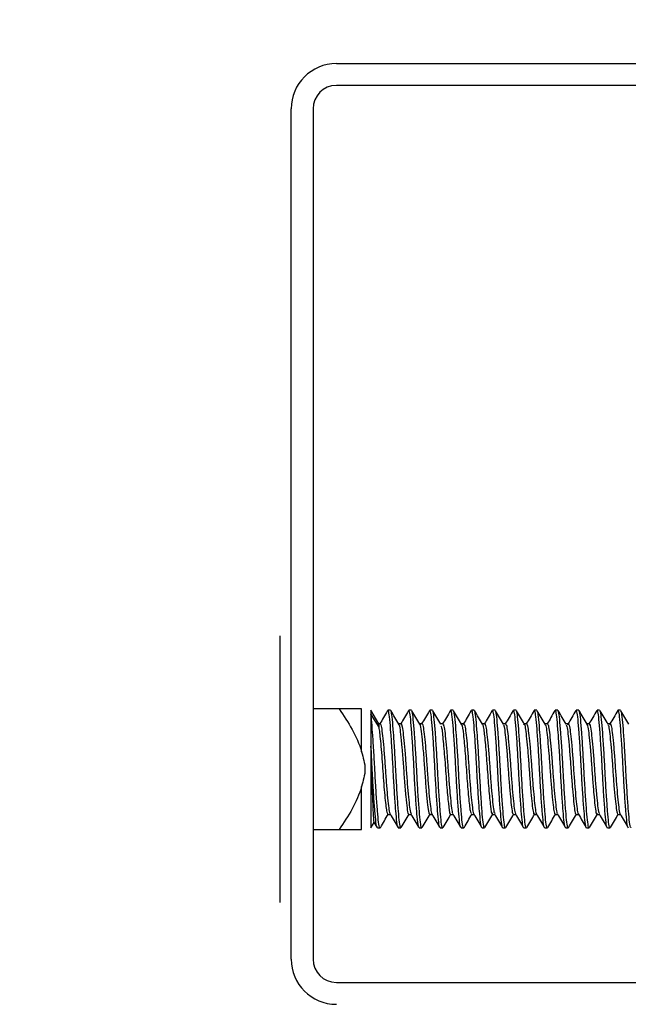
# Model space of a CAD drawing. Header units: inches. Extents: x 0.2 to 10.8, y 0.2 to 8.2.
# Tile 12 of 58: x 2.9445 to 3.0119, y 6.6795 to 6.7886. Entities that reach past the tile are written whole.
import ezdxf

# ---------------------------------------------------------------- set-up
doc = ezdxf.new("R2010")
doc.units = ezdxf.units.IN
doc.header["$MEASUREMENT"] = 0
doc.layers.add('DIMENSIONS', color=140, linetype='Continuous', lineweight=25)
doc.styles.add('SLDTEXTSTYLE0', font='TXT', dxfattribs={"width": 0.7})
doc.dimstyles.new('SLDDIMSTYLE0', dxfattribs={"dimtxt": 0.084961, "dimasz": 0.13, "dimexe": 0, "dimexo": 0.0625, "dimgap": 0.02124, "dimtad": 0, "dimtih": 1, "dimtoh": 1, "dimlfac": 24, "dimrnd": 1e-09, "dimzin": 4, "dimdsep": 46, "dimtxsty": 'SLDTEXTSTYLE0', "dimsah": 1, "dimcen": 0.09, "dimadec": 0, "dimazin": 1, "dimtfac": 1, "dimtmove": 0, "dimatfit": 0, "dimfxl": 0, "dimfrac": 2, "dimtolj": 1, "dimtzin": 12, "dimarcsym": 0})
doc.dimstyles.new('SLDDIMSTYLE1', dxfattribs={"dimtxt": 0.084961, "dimasz": 0.13, "dimexe": 0, "dimexo": 0.0625, "dimgap": 0.02124, "dimtad": 0, "dimtih": 1, "dimtoh": 1, "dimlfac": 24, "dimrnd": 1e-09, "dimzin": 12, "dimdsep": 46, "dimtxsty": 'SLDTEXTSTYLE0', "dimsah": 1, "dimcen": 0.09, "dimadec": 0, "dimazin": 3, "dimtfac": 1, "dimtofl": 0, "dimtmove": 0, "dimatfit": 3, "dimfxl": 0, "dimfrac": 2, "dimtolj": 1, "dimtzin": 12, "dimarcsym": 0})

# ---------------------------------------------------------------- blocks, each defined once
blk = doc.blocks.new('_D_7')
at = {"layer": 'DIMENSIONS'}
for p, q in [((2.97458, 6.8287), (2.97458, 7.28174)), ((4.61, 6.8287), (4.61, 7.28174)), ((2.97458, 7.15674), (3.51107, 7.15674)), ((3.6262, 7.15674), (3.59767, 7.15674)), ((3.59767, 7.15674), (3.59767, 7.02171)), ((3.94935, 7.15674), (3.97788, 7.15674)), ((3.97788, 7.15674), (3.97788, 7.02171)), ((4.61, 7.15674), (4.06447, 7.15674)), ((3.59767, 7.02171), (3.6262, 7.02171)), ((3.97788, 7.02171), (3.94935, 7.02171))]:
    blk.add_line(p, q, dxfattribs=at)
for points in [[(2.97458, 7.15674), (3.10458, 7.13674), (3.10458, 7.17674)], [(4.61, 7.15674), (4.48, 7.17674), (4.48, 7.13674)]]:
    blk.add_solid(points, dxfattribs=at)
at = {"layer": 'DIMENSIONS', "char_height": 0.083333, "attachment_point": 1, "style": 'SLDTEXTSTYLE0'}
for s, insert in [('39.25', (3.6262, 7.28319)), ('997.0', (3.6262, 7.12914))]:
    blk.add_mtext(s, dxfattribs=dict(at, insert=insert))
blk = doc.blocks.new('_D_8')
at = {"layer": 'DIMENSIONS'}
for p, q in [((2.09983, 7.23622), (2.0713, 7.23622)), ((2.0713, 7.23622), (2.0713, 7.10119)), ((2.3523, 7.23622), (2.38083, 7.23622)), ((2.38083, 7.23622), (2.38083, 7.10119)), ((2.51723, 7.15674), (2.64108, 7.15674)), ((2.64108, 7.15674), (2.64108, 6.7837)), ((2.0713, 7.10119), (2.09983, 7.10119)), ((2.38083, 7.10119), (2.3523, 7.10119)), ((2.92958, 6.7837), (2.51608, 6.7837)), ((2.92958, 6.67954), (2.51608, 6.67954)), ((2.64108, 6.67954), (2.64108, 6.42954))]:
    blk.add_line(p, q, dxfattribs=at)
for points in [[(2.64108, 6.7837), (2.66108, 6.9137), (2.62108, 6.9137)], [(2.64108, 6.67954), (2.62108, 6.54954), (2.66108, 6.54954)]]:
    blk.add_solid(points, dxfattribs=at)
at = {"layer": 'DIMENSIONS', "char_height": 0.083333, "attachment_point": 1, "style": 'SLDTEXTSTYLE0'}
for s, insert in [('2.50', (2.09983, 7.36266)), ('63.5', (2.09983, 7.20861)), ('SQUARE', (1.99196, 7.05456))]:
    blk.add_mtext(s, dxfattribs=dict(at, insert=insert))

msp = doc.modelspace()

# ---------------------------------------------------------------- linework, layer by layer
for p, q in [((2.97958, 6.7837), (3.07375, 6.7837)), ((3.07375, 6.78129), (2.97958, 6.78129)), ((2.97458, 6.68454), (2.97458, 6.7787)), ((2.977, 6.7787), (2.977, 6.68454)), ((2.97333, 6.72034), (2.97333, 6.70558)), ((2.97988, 6.71224), (2.977, 6.71224)), ((2.98237, 6.7075), (2.98237, 6.71224)), ((2.98427, 6.71058), (2.9834, 6.71209)), ((2.9834, 6.71209), (2.9834, 6.71163)), ((2.98558, 6.71209), (2.98529, 6.71209)), ((2.98789, 6.71209), (2.9876, 6.71209)), ((2.99021, 6.71209), (2.98992, 6.71209)), ((2.99252, 6.71209), (2.99223, 6.71209)), ((2.99484, 6.71209), (2.99455, 6.71209)), ((2.99715, 6.71209), (2.99686, 6.71209)), ((2.99947, 6.71209), (2.99918, 6.71209)), ((3.00178, 6.71209), (3.00149, 6.71209)), ((3.00409, 6.71209), (3.00381, 6.71209)), ((3.00641, 6.71209), (3.00612, 6.71209)), ((3.00872, 6.71209), (3.00844, 6.71209)), ((3.01104, 6.71209), (3.01075, 6.71209)), ((2.9834, 6.71163), (2.9834, 6.70813)), ((2.9834, 6.71163), (2.98427, 6.71023)), ((2.98442, 6.71058), (2.98427, 6.71058)), ((2.98427, 6.71058), (2.98427, 6.71023)), ((2.98673, 6.71058), (2.98647, 6.71058)), ((2.98905, 6.71058), (2.98878, 6.71058)), ((2.99136, 6.71058), (2.9911, 6.71058)), ((2.99368, 6.71058), (2.99341, 6.71058)), ((2.99599, 6.71058), (2.99573, 6.71058)), ((2.99831, 6.71058), (2.99804, 6.71058)), ((3.00062, 6.71058), (3.00036, 6.71058)), ((3.00294, 6.71058), (3.00267, 6.71058)), ((3.00525, 6.71058), (3.00499, 6.71058)), ((3.00757, 6.71058), (3.0073, 6.71058)), ((3.00988, 6.71058), (3.00962, 6.71058)), ((2.9834, 6.70813), (2.9834, 6.69907)), ((2.97333, 6.70558), (2.97333, 6.69081)), ((2.98237, 6.69891), (2.98237, 6.70366)), ((2.98529, 6.70057), (2.98555, 6.70057)), ((2.9876, 6.70057), (2.98787, 6.70057)), ((2.98992, 6.70057), (2.99018, 6.70057)), ((2.99223, 6.70057), (2.9925, 6.70057)), ((2.99455, 6.70057), (2.99481, 6.70057)), ((2.99686, 6.70057), (2.99713, 6.70057)), ((2.99918, 6.70057), (2.99944, 6.70057)), ((3.00149, 6.70057), (3.00175, 6.70057)), ((3.00381, 6.70057), (3.00407, 6.70057)), ((3.00612, 6.70057), (3.00638, 6.70057)), ((3.00844, 6.70057), (3.0087, 6.70057)), ((3.01075, 6.70057), (3.01101, 6.70057)), ((2.977, 6.69891), (2.97988, 6.69891)), ((2.9834, 6.69907), (2.98376, 6.69968)), ((2.98371, 6.69975), (2.98409, 6.6991)), ((2.98413, 6.69907), (2.98442, 6.69907)), ((2.98644, 6.69907), (2.98673, 6.69907)), ((2.98876, 6.69907), (2.98905, 6.69907)), ((2.99107, 6.69907), (2.99136, 6.69907)), ((2.99339, 6.69907), (2.99368, 6.69907)), ((2.9957, 6.69907), (2.99599, 6.69907)), ((2.99802, 6.69907), (2.99831, 6.69907)), ((3.00033, 6.69907), (3.00062, 6.69907)), ((3.00265, 6.69907), (3.00294, 6.69907)), ((3.00496, 6.69907), (3.00525, 6.69907)), ((3.00728, 6.69907), (3.00757, 6.69907)), ((3.00959, 6.69907), (3.00988, 6.69907)), ((2.97958, 6.68195), (3.07375, 6.68195))]:
    msp.add_line(p, q)
for centre, radius, start, end in [((2.97958, 6.7787), 0.005, 90, 180), ((2.97958, 6.7787), 0.00258, 90, 180), ((2.97958, 6.68454), 0.005, 180, 270), ((2.97958, 6.68454), 0.00258, 180, 270)]:
    msp.add_arc(centre, radius, start, end)
for points, knots in [([(2.97988, 6.71224), (2.9804, 6.71151), (2.98089, 6.71076), (2.98176, 6.70919), (2.98213, 6.70838), (2.98237, 6.7075)], [0, 0, 0, 0, 0.5, 0.5, 1, 1, 1, 1]), ([(2.98237, 6.71224), (2.98213, 6.71224), (2.98176, 6.71224), (2.9809, 6.71224), (2.9804, 6.71224), (2.97988, 6.71224)], [0, 0, 0, 0, 0.5, 0.5, 1, 1, 1, 1]), ([(2.98525, 6.71206), (2.9851, 6.7118), (2.98482, 6.71131), (2.98453, 6.71082), (2.98439, 6.71058)], [0, 0, 0, 0, 0.515135, 1, 1, 1, 1]), ([(2.98641, 6.69911), (2.98641, 6.69911), (2.98636, 6.69906), (2.98628, 6.69965), (2.98616, 6.70087), (2.98603, 6.7027), (2.98593, 6.70437), (2.98584, 6.70605), (2.98575, 6.70773), (2.98562, 6.70968), (2.98549, 6.71116), (2.98539, 6.712), (2.98532, 6.71201), (2.98529, 6.71201)], [0, 0, 0, 0, 0.003488, 0.11452, 0.225511, 0.33648, 0.447508, 0.483874, 0.591758, 0.702719, 0.813753, 0.924733, 1, 1, 1, 1]), ([(2.98673, 6.69915), (2.98672, 6.69912), (2.98666, 6.69903), (2.98657, 6.69963), (2.98645, 6.70087), (2.98632, 6.7027), (2.98622, 6.70437), (2.98613, 6.70605), (2.98604, 6.70773), (2.98591, 6.70968), (2.98578, 6.71116), (2.98568, 6.712), (2.98561, 6.71201), (2.98558, 6.71201)], [0, 0, 0, 0, 0.034586, 0.142153, 0.249681, 0.357186, 0.46475, 0.49998, 0.604499, 0.711996, 0.819565, 0.927082, 1, 1, 1, 1]), ([(2.98649, 6.71055), (2.98634, 6.7108), (2.98605, 6.7113), (2.98576, 6.71181), (2.98561, 6.71206)], [0, 0, 0, 0, 0.499663, 1, 1, 1, 1]), ([(2.98756, 6.71206), (2.98742, 6.7118), (2.98713, 6.71131), (2.98685, 6.71082), (2.98671, 6.71058)], [0, 0, 0, 0, 0.51474, 1, 1, 1, 1]), ([(2.98872, 6.69911), (2.98872, 6.69911), (2.98868, 6.69906), (2.98859, 6.69965), (2.98848, 6.70087), (2.98834, 6.7027), (2.98824, 6.70437), (2.98816, 6.70605), (2.98806, 6.70773), (2.98793, 6.70968), (2.98781, 6.71116), (2.98771, 6.712), (2.98763, 6.71201), (2.9876, 6.71201)], [0, 0, 0, 0, 0.003975, 0.114952, 0.22589, 0.336804, 0.447778, 0.484126, 0.591958, 0.702864, 0.813843, 0.92477, 1, 1, 1, 1]), ([(2.98905, 6.69915), (2.98903, 6.69912), (2.98898, 6.69903), (2.98888, 6.69963), (2.98877, 6.70087), (2.98863, 6.7027), (2.98853, 6.70437), (2.98845, 6.70605), (2.98835, 6.70773), (2.98822, 6.70968), (2.9881, 6.71116), (2.98799, 6.712), (2.98792, 6.71201), (2.98789, 6.71201)], [0, 0, 0, 0, 0.034586, 0.142153, 0.249681, 0.357186, 0.46475, 0.49998, 0.604499, 0.711996, 0.819565, 0.927082, 1, 1, 1, 1]), ([(2.98881, 6.71054), (2.98866, 6.71079), (2.98837, 6.71129), (2.98808, 6.7118), (2.98793, 6.71205)], [0, 0, 0, 0, 0.499616, 1, 1, 1, 1]), ([(2.98988, 6.71206), (2.98973, 6.7118), (2.98945, 6.71131), (2.98916, 6.71082), (2.98902, 6.71058)], [0, 0, 0, 0, 0.514357, 1, 1, 1, 1]), ([(2.99104, 6.69911), (2.99104, 6.69911), (2.99099, 6.69906), (2.99091, 6.69965), (2.99079, 6.70087), (2.99066, 6.7027), (2.99056, 6.70437), (2.99047, 6.70605), (2.99038, 6.70773), (2.99025, 6.70968), (2.99012, 6.71116), (2.99002, 6.712), (2.98995, 6.71201), (2.98992, 6.71201)], [0, 0, 0, 0, 0.004429, 0.115356, 0.226242, 0.337106, 0.44803, 0.484361, 0.592144, 0.702999, 0.813928, 0.924804, 1, 1, 1, 1]), ([(2.99136, 6.69915), (2.99135, 6.69912), (2.99129, 6.69903), (2.99119, 6.69963), (2.99108, 6.70087), (2.99095, 6.7027), (2.99085, 6.70437), (2.99076, 6.70605), (2.99067, 6.70773), (2.99054, 6.70968), (2.99041, 6.71116), (2.99031, 6.712), (2.99024, 6.71201), (2.99021, 6.71201)], [0, 0, 0, 0, 0.034586, 0.142153, 0.249681, 0.357186, 0.46475, 0.49998, 0.604499, 0.711996, 0.819565, 0.927082, 1, 1, 1, 1]), ([(2.99113, 6.71054), (2.99098, 6.71079), (2.99069, 6.71129), (2.9904, 6.7118), (2.99025, 6.71205)], [0, 0, 0, 0, 0.49969, 1, 1, 1, 1]), ([(2.9922, 6.71206), (2.99205, 6.71181), (2.99176, 6.71131), (2.99148, 6.71082), (2.99134, 6.71058)], [0, 0, 0, 0, 0.513992, 1, 1, 1, 1]), ([(2.99335, 6.69911), (2.99335, 6.69911), (2.99331, 6.69906), (2.99322, 6.69965), (2.99311, 6.70087), (2.99297, 6.7027), (2.99287, 6.70437), (2.99279, 6.70605), (2.99269, 6.70773), (2.99256, 6.70968), (2.99244, 6.71116), (2.99233, 6.712), (2.99226, 6.71201), (2.99223, 6.71201)], [0, 0, 0, 0, 0.00484, 0.115721, 0.226562, 0.33738, 0.448258, 0.484574, 0.592312, 0.703122, 0.814005, 0.924835, 1, 1, 1, 1]), ([(2.99368, 6.69915), (2.99366, 6.69912), (2.99361, 6.69903), (2.99351, 6.69963), (2.9934, 6.70087), (2.99326, 6.7027), (2.99316, 6.70437), (2.99308, 6.70605), (2.99298, 6.70773), (2.99285, 6.70968), (2.99273, 6.71116), (2.99262, 6.712), (2.99255, 6.71201), (2.99252, 6.71201)], [0, 0, 0, 0, 0.034586, 0.142153, 0.249681, 0.357186, 0.46475, 0.49998, 0.604499, 0.711996, 0.819565, 0.927082, 1, 1, 1, 1]), ([(2.99344, 6.71054), (2.99329, 6.7108), (2.993, 6.7113), (2.99271, 6.7118), (2.99256, 6.71205)], [0, 0, 0, 0, 0.49976, 1, 1, 1, 1]), ([(2.99451, 6.71206), (2.99436, 6.71181), (2.99408, 6.71131), (2.99379, 6.71082), (2.99365, 6.71058)], [0, 0, 0, 0, 0.513653, 1, 1, 1, 1]), ([(2.99567, 6.69911), (2.99567, 6.69911), (2.99562, 6.69906), (2.99554, 6.69965), (2.99542, 6.70087), (2.99529, 6.7027), (2.99519, 6.70437), (2.9951, 6.70605), (2.99501, 6.70773), (2.99488, 6.70968), (2.99475, 6.71116), (2.99465, 6.712), (2.99458, 6.71201), (2.99455, 6.71201)], [0, 0, 0, 0, 0.005202, 0.1160429, 0.2268433, 0.337621, 0.4484586, 0.4847613, 0.5924606, 0.7032299, 0.8140728, 0.9248625, 1, 1, 1, 1]), ([(2.99599, 6.69915), (2.99598, 6.69912), (2.99592, 6.69903), (2.99582, 6.69963), (2.99571, 6.70087), (2.99558, 6.7027), (2.99548, 6.70437), (2.99539, 6.70605), (2.9953, 6.70773), (2.99517, 6.70968), (2.99504, 6.71116), (2.99494, 6.712), (2.99487, 6.71201), (2.99484, 6.71201)], [0, 0, 0, 0, 0.0345865, 0.1421533, 0.2496809, 0.3571865, 0.4647501, 0.4999805, 0.6044986, 0.711996, 0.8195648, 0.9270819, 1, 1, 1, 1]), ([(2.99575, 6.71055), (2.9956, 6.7108), (2.99531, 6.7113), (2.99502, 6.71181), (2.99487, 6.71206)], [0, 0, 0, 0, 0.499682, 1, 1, 1, 1]), ([(2.99683, 6.71206), (2.99668, 6.71181), (2.99639, 6.71131), (2.99611, 6.71082), (2.99597, 6.71058)], [0, 0, 0, 0, 0.513344, 1, 1, 1, 1]), ([(2.99798, 6.69911), (2.99798, 6.69911), (2.99794, 6.69906), (2.99785, 6.69965), (2.99774, 6.70087), (2.9976, 6.7027), (2.9975, 6.70437), (2.99742, 6.70605), (2.99732, 6.70773), (2.99719, 6.70968), (2.99707, 6.71116), (2.99696, 6.712), (2.99689, 6.71201), (2.99686, 6.71201)], [0, 0, 0, 0, 0.005507, 0.116314, 0.22708, 0.337824, 0.448628, 0.484919, 0.592585, 0.703321, 0.81413, 0.924886, 1, 1, 1, 1]), ([(2.99831, 6.69915), (2.99829, 6.69912), (2.99824, 6.69903), (2.99814, 6.69963), (2.99803, 6.70087), (2.99789, 6.7027), (2.99779, 6.70437), (2.99771, 6.70605), (2.99761, 6.70773), (2.99748, 6.70968), (2.99736, 6.71116), (2.99725, 6.712), (2.99718, 6.71201), (2.99715, 6.71201)], [0, 0, 0, 0, 0.0345865, 0.1421533, 0.2496809, 0.3571865, 0.4647501, 0.4999805, 0.6044986, 0.711996, 0.8195648, 0.9270819, 1, 1, 1, 1]), ([(2.99807, 6.71054), (2.99792, 6.71079), (2.99763, 6.7113), (2.99734, 6.7118), (2.99719, 6.71205)], [0, 0, 0, 0, 0.499617, 1, 1, 1, 1]), ([(2.99914, 6.71206), (2.99899, 6.71181), (2.99871, 6.71132), (2.99842, 6.71082), (2.99828, 6.71058)], [0, 0, 0, 0, 0.513071, 1, 1, 1, 1]), ([(3.0003, 6.69911), (3.0003, 6.69911), (3.00025, 6.69906), (3.00016, 6.69964), (3.00005, 6.70087), (2.99992, 6.7027), (2.99982, 6.70437), (2.99973, 6.70605), (2.99964, 6.70773), (2.99951, 6.70968), (2.99938, 6.71116), (2.99928, 6.712), (2.99921, 6.71201), (2.99918, 6.71201)], [0, 0, 0, 0, 0.005748, 0.116528, 0.227268, 0.337985, 0.448761, 0.485044, 0.592684, 0.703393, 0.814175, 0.924904, 1, 1, 1, 1]), ([(3.00062, 6.69915), (3.00061, 6.69912), (3.00055, 6.69903), (3.00045, 6.69963), (3.00034, 6.70087), (3.00021, 6.7027), (3.00011, 6.70437), (3.00002, 6.70605), (2.99993, 6.70773), (2.99979, 6.70968), (2.99967, 6.71116), (2.99957, 6.712), (2.99949, 6.71201), (2.99947, 6.71201)], [0, 0, 0, 0, 0.0345865, 0.1421533, 0.2496809, 0.3571865, 0.4647501, 0.4999805, 0.6044986, 0.711996, 0.8195648, 0.9270819, 1, 1, 1, 1]), ([(3.00039, 6.71053), (3.00024, 6.71079), (2.99995, 6.71129), (2.99965, 6.7118), (2.99951, 6.71205)], [0, 0, 0, 0, 0.499667, 1, 1, 1, 1]), ([(3.00146, 6.71206), (3.00131, 6.71181), (3.00102, 6.71132), (3.00074, 6.71082), (3.0006, 6.71058)], [0, 0, 0, 0, 0.512838, 1, 1, 1, 1]), ([(3.00261, 6.69911), (3.00261, 6.69911), (3.00257, 6.69906), (3.00248, 6.69964), (3.00237, 6.70087), (3.00223, 6.7027), (3.00213, 6.70437), (3.00205, 6.70605), (3.00195, 6.70773), (3.00182, 6.70968), (3.0017, 6.71116), (3.00159, 6.712), (3.00152, 6.71201), (3.00149, 6.71201)], [0, 0, 0, 0, 0.005921, 0.116682, 0.227402, 0.3381, 0.448857, 0.485134, 0.592755, 0.703445, 0.814207, 0.924917, 1, 1, 1, 1]), ([(3.00294, 6.69915), (3.00292, 6.69912), (3.00287, 6.69903), (3.00277, 6.69963), (3.00266, 6.70087), (3.00252, 6.7027), (3.00242, 6.70437), (3.00233, 6.70605), (3.00224, 6.70773), (3.00211, 6.70968), (3.00199, 6.71116), (3.00188, 6.712), (3.00181, 6.71201), (3.00178, 6.71201)], [0, 0, 0, 0, 0.034586, 0.142153, 0.249681, 0.357186, 0.46475, 0.49998, 0.604499, 0.711996, 0.819565, 0.927082, 1, 1, 1, 1]), ([(3.0027, 6.71054), (3.00255, 6.71079), (3.00226, 6.7113), (3.00197, 6.7118), (3.00182, 6.71205)], [0, 0, 0, 0, 0.499756, 1, 1, 1, 1]), ([(3.00377, 6.71206), (3.00362, 6.71181), (3.00334, 6.71132), (3.00305, 6.71082), (3.00291, 6.71058)], [0, 0, 0, 0, 0.512649, 1, 1, 1, 1]), ([(3.00493, 6.69911), (3.00493, 6.69911), (3.00488, 6.69906), (3.00479, 6.69964), (3.00468, 6.70087), (3.00455, 6.7027), (3.00445, 6.70437), (3.00436, 6.70605), (3.00427, 6.70773), (3.00413, 6.70968), (3.00401, 6.71116), (3.00391, 6.712), (3.00384, 6.71201), (3.00381, 6.71201)], [0, 0, 0, 0, 0.006022, 0.116772, 0.227481, 0.338167, 0.448913, 0.485186, 0.592797, 0.703475, 0.814226, 0.924924, 1, 1, 1, 1]), ([(3.00525, 6.69915), (3.00524, 6.69912), (3.00518, 6.69903), (3.00508, 6.69963), (3.00497, 6.70087), (3.00484, 6.7027), (3.00474, 6.70437), (3.00465, 6.70605), (3.00456, 6.70773), (3.00442, 6.70968), (3.0043, 6.71116), (3.0042, 6.712), (3.00412, 6.71201), (3.00409, 6.71201)], [0, 0, 0, 0, 0.034586, 0.142153, 0.249681, 0.357186, 0.46475, 0.49998, 0.604499, 0.711996, 0.819565, 0.927082, 1, 1, 1, 1]), ([(3.00501, 6.71055), (3.00486, 6.7108), (3.00457, 6.7113), (3.00428, 6.71181), (3.00413, 6.71206)], [0, 0, 0, 0, 0.499702, 1, 1, 1, 1]), ([(3.00609, 6.71206), (3.00594, 6.71181), (3.00565, 6.71132), (3.00537, 6.71082), (3.00523, 6.71058)], [0, 0, 0, 0, 0.512506, 1, 1, 1, 1]), ([(3.00724, 6.69911), (3.00724, 6.69911), (3.0072, 6.69906), (3.00711, 6.69964), (3.007, 6.70087), (3.00686, 6.7027), (3.00676, 6.70437), (3.00667, 6.70605), (3.00658, 6.70773), (3.00645, 6.70968), (3.00633, 6.71116), (3.00622, 6.712), (3.00615, 6.71201), (3.00612, 6.71201)], [0, 0, 0, 0, 0.006047, 0.116794, 0.2275, 0.338184, 0.448927, 0.485199, 0.592807, 0.703482, 0.814231, 0.924926, 1, 1, 1, 1]), ([(3.00757, 6.69915), (3.00755, 6.69912), (3.0075, 6.69903), (3.0074, 6.69963), (3.00728, 6.70087), (3.00715, 6.7027), (3.00705, 6.70437), (3.00696, 6.70605), (3.00687, 6.70773), (3.00674, 6.70968), (3.00662, 6.71116), (3.00651, 6.712), (3.00644, 6.71201), (3.00641, 6.71201)], [0, 0, 0, 0, 0.034586, 0.142153, 0.249681, 0.357186, 0.46475, 0.49998, 0.604499, 0.711996, 0.819565, 0.927082, 1, 1, 1, 1]), ([(3.00733, 6.71054), (3.00718, 6.71079), (3.00689, 6.7113), (3.00659, 6.7118), (3.00645, 6.71206)], [0, 0, 0, 0, 0.499625, 1, 1, 1, 1]), ([(3.0084, 6.71206), (3.00825, 6.71181), (3.00797, 6.71132), (3.00768, 6.71082), (3.00754, 6.71058)], [0, 0, 0, 0, 0.512412, 1, 1, 1, 1]), ([(3.00956, 6.69911), (3.00956, 6.69911), (3.00951, 6.69906), (3.00942, 6.69964), (3.00931, 6.70087), (3.00918, 6.7027), (3.00908, 6.70437), (3.00899, 6.70605), (3.0089, 6.70773), (3.00876, 6.70968), (3.00864, 6.71116), (3.00854, 6.712), (3.00846, 6.71201), (3.00844, 6.71201)], [0, 0, 0, 0, 0.005995, 0.116747, 0.227459, 0.338149, 0.448898, 0.485172, 0.592785, 0.703466, 0.814221, 0.924922, 1, 1, 1, 1]), ([(3.00988, 6.69915), (3.00987, 6.69912), (3.00981, 6.69903), (3.00971, 6.69963), (3.0096, 6.70087), (3.00947, 6.7027), (3.00937, 6.70437), (3.00928, 6.70605), (3.00919, 6.70773), (3.00905, 6.70968), (3.00893, 6.71116), (3.00883, 6.712), (3.00875, 6.71201), (3.00872, 6.71201)], [0, 0, 0, 0, 0.034586, 0.142153, 0.249681, 0.357186, 0.46475, 0.49998, 0.604499, 0.711996, 0.819565, 0.927082, 1, 1, 1, 1]), ([(3.00965, 6.71053), (3.0095, 6.71079), (3.00921, 6.71129), (3.00891, 6.7118), (3.00877, 6.71205)], [0, 0, 0, 0, 0.499646, 1, 1, 1, 1]), ([(3.01072, 6.71206), (3.01057, 6.71181), (3.01028, 6.71132), (3.01, 6.71082), (3.00986, 6.71058)], [0, 0, 0, 0, 0.512368, 1, 1, 1, 1]), ([(3.01187, 6.69911), (3.01187, 6.69911), (3.01182, 6.69906), (3.01174, 6.69964), (3.01162, 6.70087), (3.01149, 6.7027), (3.01139, 6.70437), (3.0113, 6.70605), (3.01121, 6.70773), (3.01108, 6.70968), (3.01096, 6.71116), (3.01085, 6.712), (3.01078, 6.71201), (3.01075, 6.71201)], [0, 0, 0, 0, 0.005862, 0.11663, 0.227356, 0.338061, 0.448825, 0.485103, 0.592731, 0.703427, 0.814196, 0.924912, 1, 1, 1, 1]), ([(3.0122, 6.69915), (3.01218, 6.69912), (3.01213, 6.69903), (3.01203, 6.69963), (3.01191, 6.70087), (3.01178, 6.7027), (3.01168, 6.70437), (3.01159, 6.70605), (3.0115, 6.70773), (3.01137, 6.70968), (3.01125, 6.71116), (3.01114, 6.712), (3.01107, 6.71201), (3.01104, 6.71201)], [0, 0, 0, 0, 0.034586, 0.142153, 0.249681, 0.357186, 0.46475, 0.49998, 0.604499, 0.711996, 0.819565, 0.927082, 1, 1, 1, 1]), ([(3.01196, 6.71054), (3.01181, 6.71079), (3.01152, 6.71129), (3.01123, 6.7118), (3.01108, 6.71205)], [0, 0, 0, 0, 0.499741, 1, 1, 1, 1]), ([(2.98442, 6.69915), (2.9844, 6.69912), (2.98435, 6.69903), (2.98425, 6.69963), (2.98414, 6.70087), (2.984, 6.7027), (2.9839, 6.70437), (2.98382, 6.70605), (2.98372, 6.70774), (2.98359, 6.70967), (2.98349, 6.71097), (2.98343, 6.71145), (2.9834, 6.71163)], [0, 0, 0, 0, 0.039322, 0.161619, 0.28387, 0.406097, 0.528389, 0.568444, 0.687274, 0.809491, 0.93179, 1, 1, 1, 1]), ([(2.98427, 6.71023), (2.9843, 6.71004), (2.98436, 6.70965), (2.98446, 6.70868), (2.98457, 6.70745), (2.98468, 6.70605), (2.98477, 6.70462), (2.98488, 6.70325), (2.98499, 6.70208), (2.98509, 6.70118), (2.98519, 6.70067), (2.98528, 6.70049), (2.98532, 6.70062), (2.98533, 6.70064)], [0, 0, 0, 0, 0.089842, 0.182678, 0.283777, 0.382747, 0.478975, 0.579128, 0.679994, 0.777442, 0.87481, 0.975654, 1, 1, 1, 1]), ([(2.98442, 6.71054), (2.98443, 6.71055), (2.98448, 6.71064), (2.98457, 6.71024), (2.98469, 6.70935), (2.98482, 6.70799), (2.98495, 6.70636), (2.98506, 6.70464), (2.98519, 6.70303), (2.98532, 6.7017), (2.98543, 6.70086), (2.98553, 6.7005), (2.98557, 6.70059), (2.98558, 6.7006)], [0, 0, 0, 0, 0.020338, 0.128051, 0.235726, 0.343344, 0.451049, 0.558738, 0.666354, 0.77405, 0.88175, 0.989367, 1, 1, 1, 1]), ([(2.98644, 6.71056), (2.98645, 6.71057), (2.98649, 6.71064), (2.98658, 6.71033), (2.98669, 6.70951), (2.98684, 6.708), (2.98699, 6.70615), (2.98711, 6.70422), (2.98727, 6.70248), (2.9874, 6.70122), (2.98751, 6.70057), (2.98758, 6.70064), (2.9876, 6.70066)], [0, 0, 0, 0, 0.011349, 0.103407, 0.221299, 0.343742, 0.465448, 0.583647, 0.706743, 0.82695, 0.946351, 1, 1, 1, 1]), ([(2.98673, 6.71052), (2.98676, 6.71052), (2.98683, 6.71054), (2.98693, 6.70992), (2.98705, 6.70882), (2.98719, 6.70732), (2.98731, 6.70563), (2.98743, 6.70393), (2.98756, 6.70242), (2.98769, 6.70128), (2.98779, 6.70063), (2.98786, 6.70063), (2.98789, 6.70063)], [0, 0, 0, 0, 0.066295, 0.174047, 0.281693, 0.38934, 0.497094, 0.604741, 0.712378, 0.82013, 0.927795, 1, 1, 1, 1]), ([(2.98876, 6.71051), (2.98877, 6.71053), (2.98884, 6.71063), (2.98894, 6.71007), (2.98907, 6.70889), (2.98923, 6.7072), (2.98936, 6.70528), (2.9895, 6.7034), (2.98965, 6.70183), (2.98977, 6.70083), (2.98989, 6.70044), (2.98995, 6.70065), (2.98997, 6.7007)], [0, 0, 0, 0, 0.034416, 0.14992, 0.264222, 0.382406, 0.496343, 0.612265, 0.730124, 0.843255, 0.960425, 1, 1, 1, 1]), ([(2.98905, 6.71057), (2.98905, 6.71058), (2.98909, 6.71067), (2.98918, 6.71033), (2.9893, 6.70953), (2.98943, 6.70821), (2.98956, 6.70662), (2.98967, 6.7049), (2.9898, 6.70326), (2.98993, 6.70188), (2.99005, 6.70095), (2.99014, 6.70053), (2.9902, 6.70061), (2.99021, 6.70062)], [0, 0, 0, 0, 0.004356, 0.112013, 0.219667, 0.327242, 0.434888, 0.542552, 0.650128, 0.757762, 0.865434, 0.973011, 1, 1, 1, 1]), ([(2.99113, 6.71038), (2.99116, 6.71034), (2.99126, 6.71024), (2.9914, 6.70872), (2.99161, 6.70638), (2.99178, 6.70373), (2.99198, 6.70166), (2.99211, 6.70055), (2.9922, 6.70069), (2.99223, 6.70073)], [0, 0, 0, 0, 0.091291, 0.257552, 0.42833, 0.59421, 0.765295, 0.930902, 1, 1, 1, 1]), ([(2.99136, 6.71051), (2.99138, 6.71053), (2.99145, 6.71058), (2.99155, 6.71005), (2.99166, 6.70902), (2.9918, 6.70756), (2.99192, 6.70589), (2.99204, 6.70419), (2.99217, 6.70263), (2.9923, 6.70144), (2.99239, 6.70075), (2.99245, 6.7007), (2.99247, 6.70068)], [0, 0, 0, 0, 0.051704, 0.163809, 0.275816, 0.387806, 0.499909, 0.611934, 0.723927, 0.836026, 0.948067, 1, 1, 1, 1]), ([(2.99339, 6.71043), (2.99342, 6.71047), (2.99351, 6.7106), (2.99364, 6.7095), (2.99384, 6.70743), (2.99401, 6.7048), (2.99421, 6.70243), (2.99438, 6.70081), (2.99449, 6.70071), (2.99455, 6.70067)], [0, 0, 0, 0, 0.064616, 0.223069, 0.386723, 0.545446, 0.708798, 0.867895, 1, 1, 1, 1]), ([(2.99363, 6.7105), (2.99364, 6.71053), (2.9937, 6.71069), (2.9938, 6.71042), (2.99391, 6.70969), (2.99404, 6.70843), (2.99417, 6.70687), (2.99428, 6.70516), (2.99441, 6.7035), (2.99454, 6.70206), (2.99466, 6.70108), (2.99474, 6.7006), (2.99479, 6.70062), (2.99479, 6.70062)], [0, 0, 0, 0, 0.025712, 0.133559, 0.241434, 0.349218, 0.45705, 0.564933, 0.672718, 0.780535, 0.888422, 0.996207, 1, 1, 1, 1]), ([(2.99575, 6.71051), (2.99577, 6.71049), (2.99581, 6.71044), (2.99589, 6.71001), (2.99597, 6.70929), (2.99607, 6.7083), (2.99617, 6.70713), (2.99629, 6.70547), (2.99644, 6.70331), (2.99664, 6.70137), (2.99678, 6.70043), (2.99688, 6.70069), (2.99691, 6.70077)], [0, 0, 0, 0, 0.041836, 0.121538, 0.200455, 0.282396, 0.364813, 0.445013, 0.603978, 0.765823, 0.924266, 1, 1, 1, 1]), ([(2.99599, 6.71052), (2.99601, 6.71054), (2.99606, 6.71061), (2.99616, 6.71016), (2.99627, 6.70921), (2.99641, 6.7078), (2.99654, 6.70616), (2.99665, 6.70444), (2.99678, 6.70285), (2.99691, 6.70159), (2.99701, 6.70081), (2.99708, 6.70071), (2.99711, 6.70067)], [0, 0, 0, 0, 0.034918, 0.146826, 0.258668, 0.370469, 0.482371, 0.594229, 0.70603, 0.817924, 0.929796, 1, 1, 1, 1]), ([(2.99807, 6.71047), (2.99809, 6.71045), (2.99815, 6.71039), (2.99824, 6.70969), (2.99837, 6.7085), (2.9985, 6.70694), (2.99862, 6.70523), (2.99874, 6.70357), (2.99888, 6.70212), (2.99899, 6.7011), (2.99909, 6.70058), (2.99916, 6.70063), (2.99918, 6.70064)], [0, 0, 0, 0, 0.054171, 0.163479, 0.275956, 0.390079, 0.499732, 0.611672, 0.725934, 0.836073, 0.947414, 1, 1, 1, 1]), ([(2.99831, 6.71053), (2.99834, 6.71052), (2.99842, 6.7105), (2.99852, 6.70982), (2.99864, 6.70865), (2.99878, 6.70712), (2.9989, 6.70542), (2.99902, 6.70374), (2.99915, 6.70226), (2.99927, 6.70118), (2.99937, 6.7006), (2.99944, 6.70063), (2.99947, 6.70064)], [0, 0, 0, 0, 0.078833, 0.186572, 0.294209, 0.401869, 0.509611, 0.617247, 0.724889, 0.832633, 0.940264, 1, 1, 1, 1]), ([(3.00033, 6.71053), (3.00034, 6.71055), (3.0004, 6.71063), (3.00049, 6.71021), (3.0006, 6.7093), (3.00074, 6.70793), (3.00087, 6.70629), (3.00098, 6.70458), (3.00111, 6.70298), (3.00124, 6.70167), (3.00135, 6.70083), (3.00146, 6.70048), (3.00152, 6.70064), (3.00154, 6.70069)], [0, 0, 0, 0, 0.024706, 0.1282808, 0.2288573, 0.3336739, 0.4376751, 0.5380812, 0.6426329, 0.7469991, 0.8473664, 0.9515899, 1, 1, 1, 1]), ([(3.00062, 6.71055), (3.00063, 6.71056), (3.00068, 6.71065), (3.00077, 6.71026), (3.00088, 6.70939), (3.00102, 6.70804), (3.00115, 6.70642), (3.00126, 6.7047), (3.00139, 6.70308), (3.00152, 6.70173), (3.00163, 6.70088), (3.00173, 6.7005), (3.00177, 6.70059), (3.00178, 6.7006)], [0, 0, 0, 0, 0.01691, 0.124634, 0.232328, 0.339958, 0.447674, 0.55538, 0.66301, 0.770715, 0.878432, 0.986063, 1, 1, 1, 1]), ([(3.00265, 6.71051), (3.00268, 6.71052), (3.00275, 6.71053), (3.00285, 6.70992), (3.00297, 6.70882), (3.0031, 6.70732), (3.00322, 6.70564), (3.00334, 6.70395), (3.00348, 6.70244), (3.0036, 6.70127), (3.00371, 6.70065), (3.00381, 6.70044), (3.00385, 6.70061), (3.00385, 6.70061)], [0, 0, 0, 0, 0.065276, 0.167372, 0.270252, 0.376076, 0.478777, 0.581041, 0.686841, 0.790129, 0.891868, 0.997579, 1, 1, 1, 1]), ([(3.00294, 6.71051), (3.00296, 6.71052), (3.00303, 6.71055), (3.00313, 6.70995), (3.00325, 6.70886), (3.00339, 6.70737), (3.00351, 6.70569), (3.00363, 6.70399), (3.00376, 6.70246), (3.00389, 6.70133), (3.00397, 6.7007), (3.00403, 6.70068), (3.00405, 6.70067)], [0, 0, 0, 0, 0.065181, 0.177092, 0.288889, 0.400683, 0.512594, 0.624401, 0.736195, 0.848104, 0.959929, 1, 1, 1, 1]), ([(3.00501, 6.71049), (3.00504, 6.71044), (3.00511, 6.71034), (3.00521, 6.70955), (3.00533, 6.70829), (3.00547, 6.70669), (3.00558, 6.70498), (3.00571, 6.70334), (3.00584, 6.70194), (3.00595, 6.70099), (3.00605, 6.70054), (3.00611, 6.70062), (3.00612, 6.70063)], [0, 0, 0, 0, 0.074793, 0.183357, 0.295959, 0.409243, 0.51795, 0.63011, 0.743632, 0.852623, 0.964277, 1, 1, 1, 1]), ([(3.00521, 6.71049), (3.00522, 6.71053), (3.00528, 6.71068), (3.00538, 6.71036), (3.0055, 6.70956), (3.00563, 6.70826), (3.00576, 6.70667), (3.00587, 6.70496), (3.006, 6.70331), (3.00613, 6.70191), (3.00625, 6.70097), (3.00634, 6.70053), (3.0064, 6.70061), (3.00641, 6.70063)], [0, 0, 0, 0, 0.035892, 0.139754, 0.24362, 0.347406, 0.451257, 0.555131, 0.658918, 0.762757, 0.866638, 0.970427, 1, 1, 1, 1]), ([(3.00728, 6.71051), (3.0073, 6.71053), (3.00736, 6.7106), (3.00745, 6.71011), (3.00757, 6.70912), (3.0077, 6.7077), (3.00783, 6.70604), (3.00794, 6.70434), (3.00807, 6.70277), (3.0082, 6.70151), (3.00831, 6.70075), (3.00842, 6.70046), (3.00847, 6.70063), (3.00849, 6.70067)], [0, 0, 0, 0, 0.039973, 0.1429, 0.243994, 0.349131, 0.452568, 0.553307, 0.65827, 0.762158, 0.862673, 0.967397, 1, 1, 1, 1]), ([(3.00757, 6.71051), (3.00759, 6.71053), (3.00765, 6.71059), (3.00775, 6.71008), (3.00786, 6.70906), (3.008, 6.70762), (3.00812, 6.70595), (3.00824, 6.70424), (3.00837, 6.70268), (3.0085, 6.70147), (3.00859, 6.70076), (3.00866, 6.7007), (3.00868, 6.70067)], [0, 0, 0, 0, 0.047884, 0.159742, 0.271508, 0.383252, 0.495107, 0.606891, 0.718638, 0.830488, 0.942288, 1, 1, 1, 1]), ([(3.00965, 6.71047), (3.00966, 6.71046), (3.00972, 6.71042), (3.00981, 6.70978), (3.00993, 6.70863), (3.01007, 6.70709), (3.01018, 6.70539), (3.0103, 6.70371), (3.01044, 6.70224), (3.01056, 6.70117), (3.01066, 6.7006), (3.01073, 6.70063), (3.01075, 6.70064)], [0, 0, 0, 0, 0.041163, 0.151178, 0.263604, 0.37828, 0.488766, 0.600598, 0.71535, 0.826447, 0.937624, 1, 1, 1, 1]), ([(3.00984, 6.71051), (3.00985, 6.71053), (3.0099, 6.71069), (3.01, 6.71044), (3.01011, 6.70972), (3.01024, 6.70848), (3.01037, 6.70693), (3.01048, 6.70522), (3.01061, 6.70355), (3.01074, 6.7021), (3.01086, 6.7011), (3.01094, 6.70061), (3.01099, 6.70063), (3.01099, 6.70063)], [0, 0, 0, 0, 0.020232, 0.128108, 0.236021, 0.343839, 0.451701, 0.55962, 0.667439, 0.775285, 0.883207, 0.991026, 1, 1, 1, 1]), ([(2.9834, 6.70813), (2.98342, 6.70772), (2.98343, 6.7073), (2.98345, 6.70645), (2.98347, 6.70601), (2.98348, 6.70558)], [0, 0, 0, 0, 0.5, 0.5, 1, 1, 1, 1]), ([(2.98409, 6.69911), (2.98409, 6.69911), (2.98405, 6.69906), (2.98396, 6.69965), (2.98385, 6.70087), (2.98371, 6.7027), (2.98361, 6.70437), (2.98353, 6.70605), (2.98347, 6.70717), (2.98341, 6.70798), (2.9834, 6.70813)], [0, 0, 0, 0, 0.0048314, 0.1850615, 0.3652258, 0.5453532, 0.725578, 0.7846071, 0.959729, 1, 1, 1, 1]), ([(2.98237, 6.7075), (2.98246, 6.70718), (2.98255, 6.70687), (2.9827, 6.70623), (2.98275, 6.70591), (2.98275, 6.70524), (2.9827, 6.70492), (2.98255, 6.70429), (2.98246, 6.70397), (2.98237, 6.70366)], [0, 0, 0, 0, 0.25, 0.25, 0.5, 0.5, 0.75, 0.75, 1, 1, 1, 1]), ([(2.98348, 6.70558), (2.9835, 6.70488), (2.98354, 6.70349), (2.9836, 6.70167), (2.98366, 6.70037), (2.98371, 6.69972), (2.98374, 6.69976), (2.98375, 6.69977)], [0, 0, 0, 0, 0.233493, 0.466951, 0.700309, 0.934029, 1, 1, 1, 1]), ([(2.98237, 6.70366), (2.98213, 6.70278), (2.98176, 6.70197), (2.9809, 6.7004), (2.9804, 6.69964), (2.97988, 6.69891)], [0, 0, 0, 0, 0.5, 0.5, 1, 1, 1, 1]), ([(2.98445, 6.69909), (2.9846, 6.69935), (2.98489, 6.69984), (2.98517, 6.70033), (2.98531, 6.70057)], [0, 0, 0, 0, 0.51249, 1, 1, 1, 1]), ([(2.98553, 6.70061), (2.98567, 6.70036), (2.98597, 6.69986), (2.98626, 6.69935), (2.98641, 6.6991)], [0, 0, 0, 0, 0.499619, 1, 1, 1, 1]), ([(2.98677, 6.6991), (2.98692, 6.69935), (2.9872, 6.69984), (2.98749, 6.70033), (2.98763, 6.70057)], [0, 0, 0, 0, 0.514429, 1, 1, 1, 1]), ([(2.98784, 6.70061), (2.98799, 6.70036), (2.98828, 6.69985), (2.98858, 6.69935), (2.98872, 6.6991)], [0, 0, 0, 0, 0.499623, 1, 1, 1, 1]), ([(2.98909, 6.6991), (2.98924, 6.69936), (2.98952, 6.69985), (2.9898, 6.70033), (2.98994, 6.70057)], [0, 0, 0, 0, 0.517224, 1, 1, 1, 1]), ([(2.99016, 6.70061), (2.9903, 6.70036), (2.9906, 6.69985), (2.99089, 6.69935), (2.99104, 6.6991)], [0, 0, 0, 0, 0.499629, 1, 1, 1, 1]), ([(2.9914, 6.6991), (2.99155, 6.69936), (2.99183, 6.69984), (2.99212, 6.70033), (2.99226, 6.70057)], [0, 0, 0, 0, 0.51556, 1, 1, 1, 1]), ([(2.99247, 6.70061), (2.99262, 6.70036), (2.99291, 6.69985), (2.99321, 6.69935), (2.99335, 6.6991)], [0, 0, 0, 0, 0.499636, 1, 1, 1, 1]), ([(2.99371, 6.69909), (2.99386, 6.69935), (2.99415, 6.69984), (2.99443, 6.70033), (2.99457, 6.70057)], [0, 0, 0, 0, 0.512589, 1, 1, 1, 1]), ([(2.99479, 6.70061), (2.99493, 6.70036), (2.99523, 6.69985), (2.99552, 6.69935), (2.99567, 6.69909)], [0, 0, 0, 0, 0.499644, 1, 1, 1, 1]), ([(2.99603, 6.6991), (2.99618, 6.69935), (2.99646, 6.69984), (2.99675, 6.70033), (2.99689, 6.70057)], [0, 0, 0, 0, 0.513731, 1, 1, 1, 1]), ([(2.9971, 6.70061), (2.99725, 6.70036), (2.99754, 6.69985), (2.99784, 6.69935), (2.99798, 6.69909)], [0, 0, 0, 0, 0.4996527, 1, 1, 1, 1]), ([(2.99835, 6.6991), (2.9985, 6.69936), (2.99878, 6.69985), (2.99906, 6.70033), (2.9992, 6.70057)], [0, 0, 0, 0, 0.516879, 1, 1, 1, 1]), ([(2.99942, 6.70061), (2.99957, 6.70036), (2.99986, 6.69985), (3.00015, 6.69935), (3.0003, 6.69909)], [0, 0, 0, 0, 0.499662, 1, 1, 1, 1]), ([(3.00066, 6.6991), (3.00081, 6.69936), (3.00109, 6.69985), (3.00138, 6.70033), (3.00152, 6.70057)], [0, 0, 0, 0, 0.516211, 1, 1, 1, 1]), ([(3.00173, 6.70061), (3.00188, 6.70035), (3.00217, 6.69985), (3.00247, 6.69935), (3.00261, 6.69909)], [0, 0, 0, 0, 0.499671, 1, 1, 1, 1]), ([(3.00297, 6.6991), (3.00312, 6.69935), (3.00341, 6.69984), (3.00369, 6.70033), (3.00383, 6.70057)], [0, 0, 0, 0, 0.512914, 1, 1, 1, 1]), ([(3.00405, 6.70061), (3.0042, 6.70035), (3.00449, 6.69985), (3.00478, 6.69935), (3.00493, 6.69909)], [0, 0, 0, 0, 0.499681, 1, 1, 1, 1]), ([(3.00529, 6.69909), (3.00543, 6.69935), (3.00572, 6.69984), (3.00601, 6.70033), (3.00615, 6.70057)], [0, 0, 0, 0, 0.513156, 1, 1, 1, 1]), ([(3.00636, 6.70061), (3.00651, 6.70035), (3.0068, 6.69985), (3.0071, 6.69935), (3.00724, 6.69909)], [0, 0, 0, 0, 0.499691, 1, 1, 1, 1]), ([(3.00761, 6.6991), (3.00775, 6.69935), (3.00804, 6.69984), (3.00832, 6.70033), (3.00846, 6.70057)], [0, 0, 0, 0, 0.516318, 1, 1, 1, 1]), ([(3.00868, 6.70061), (3.00883, 6.70035), (3.00912, 6.69985), (3.00941, 6.69935), (3.00956, 6.69909)], [0, 0, 0, 0, 0.4997, 1, 1, 1, 1]), ([(3.00992, 6.69911), (3.01007, 6.69936), (3.01035, 6.69985), (3.01064, 6.70033), (3.01078, 6.70057)], [0, 0, 0, 0, 0.516823, 1, 1, 1, 1]), ([(3.01099, 6.70061), (3.01114, 6.70035), (3.01143, 6.69985), (3.01173, 6.69935), (3.01187, 6.69909)], [0, 0, 0, 0, 0.49971, 1, 1, 1, 1]), ([(2.97988, 6.69891), (2.9804, 6.69891), (2.98089, 6.69891), (2.98176, 6.69891), (2.98213, 6.69891), (2.98237, 6.69891)], [0, 0, 0, 0, 0.5, 0.5, 1, 1, 1, 1])]:
    msp.add_open_spline(points, degree=3, knots=knots)

# ---------------------------------------------------------------- dimensions: what is measured, and where the dimension line sits
at = {"layer": 'DIMENSIONS'}
dim = msp.add_linear_dim(base=(2.64108, 6.67954), p1=(2.97958, 6.7837), p2=(2.97958, 6.67954), angle=90, text='<>\\PSQUARE', dimstyle='SLDDIMSTYLE0', dxfattribs=at)
dim.commit()
dim.dimension.update_dxf_attribs({"geometry": '_D_8', "text_midpoint": (2.64108, 7.15674), "dimtype": 160})
dim = msp.add_linear_dim(base=(4.61, 7.15674), p1=(2.97458, 6.7787), p2=(4.61, 6.7787), dimstyle='SLDDIMSTYLE1', dxfattribs=at)
dim.commit()
dim.dimension.update_dxf_attribs({"geometry": '_D_7', "text_midpoint": (3.78777, 7.15674), "dimtype": 160})

doc.saveas('drawing.dxf')
